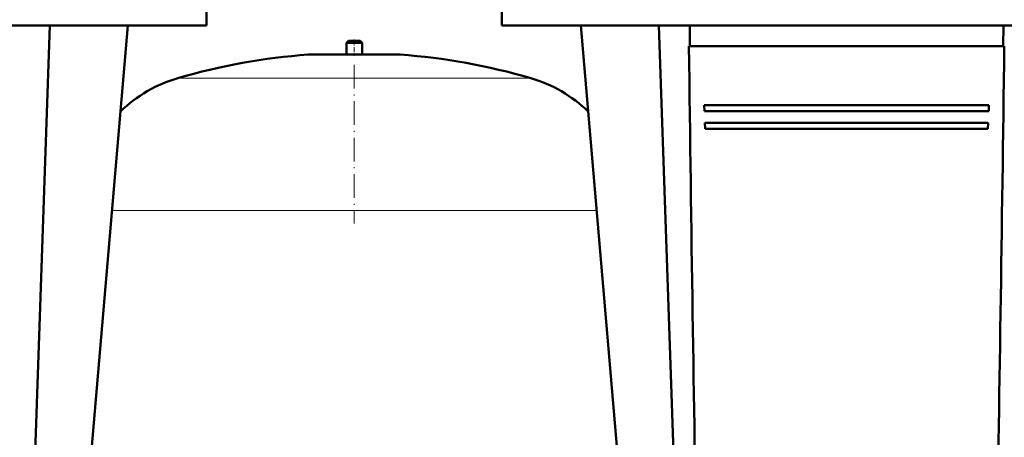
# Model space of a CAD drawing. Extents: x -2065 to 2446, y -2124 to 856.
# Tile 40 of 59: x -23 to 477, y 147 to 359. Entities that reach past the tile are written whole.
import ezdxf

# ---------------------------------------------------------------- set-up
doc = ezdxf.new("R2010")
doc.units = 0
doc.linetypes.add('DASHDOT', pattern=[18.5, 12, -3, 0.5, -3])

msp = doc.modelspace()

# ---------------------------------------------------------------- linework, layer by layer
at = {"color": 7, "lineweight": 50}
for p, q in [((71.57, 373.66), (71.57, 355.66)), ((221.57, 373.66), (221.57, 355.66)), ((-103.43, 355.66), (71.57, 355.66)), ((-18.17, 63.66), (-8.02, 355.66)), ((6.56, 63.66), (31.56, 355.66)), ((221.57, 355.66), (396.57, 355.66)), ((286.57, 63.66), (261.57, 355.66)), ((311.3, 63.66), (301.15, 355.66)), ((317.05, 345.16), (316.92, 355.66)), ((396.57, 355.66), (571.57, 355.66)), ((476.21, 355.66), (476.08, 345.16)), ((143.57, 347.91), (142.57, 346.91)), ((142.57, 346.91), (150.57, 346.91)), ((142.57, 346.91), (142.57, 340.91)), ((143.57, 347.91), (149.57, 347.91)), ((150.57, 346.91), (149.57, 347.91)), ((150.57, 340.91), (150.57, 346.91)), ((316.51, 345.16), (476.62, 345.16)), ((123.57, 340.91), (146.57, 340.91)), ((142.57, 340.91), (123.57, 340.91)), ((146.57, 340.91), (169.57, 340.91)), ((169.57, 340.91), (150.57, 340.91)), ((324.29, 315.16), (324.41, 312.16)), ((324.29, 315.16), (468.84, 315.16)), ((468.72, 312.16), (468.84, 315.16)), ((324.41, 312.16), (468.72, 312.16)), ((324.66, 306.16), (324.79, 303.16)), ((324.66, 306.16), (468.47, 306.16)), ((468.34, 303.16), (468.47, 306.16)), ((324.79, 303.16), (468.34, 303.16))]:
    msp.add_line(p, q, dxfattribs=at)
at = {"color": 7, "linetype": 'DASHDOT', "lineweight": 18, "ltscale": 0.210416}
msp.add_line((146.57, 348.61), (146.57, 340.2), dxfattribs=at)
at = {"color": 7, "lineweight": 18}
for p, q in [((146.57, 340.9), (123.2, 340.9)), ((169.93, 340.9), (146.57, 340.9)), ((146.57, 328.95), (56.97, 328.95)), ((236.17, 328.95), (146.57, 328.95)), ((146.57, 261.75), (23.52, 261.75)), ((269.61, 261.75), (146.57, 261.75))]:
    msp.add_line(p, q, dxfattribs=at)
at = {"color": 7, "linetype": 'DASHDOT', "lineweight": 18}
msp.add_line((146.57, 335.67), (146.57, 255.03), dxfattribs=at)
at = {"color": 7, "lineweight": 50}
for centre, radius, start, end in [((146.57, 21.75), 320, 94.1872, 106.2602), ((123.57, 335.91), 5, 90, 94.1872), ((169.57, 335.91), 5, 85.8128, 90), ((146.57, 21.75), 320, 73.7398, 85.8128), ((76.57, 261.75), 70, 106.2602, 134.1289), ((216.57, 261.75), 70, 45.8722, 73.7398)]:
    msp.add_arc(centre, radius, start, end, dxfattribs=at)
for centre, major_axis, start_param, end_param in [((637.62, 9379.52), (252.71, 10290.04), 2.642897, 2.699453), ((155.51, 9379.52), (-252.71, 10290.04), 3.583732, 3.640288)]:
    msp.add_ellipse(centre, major_axis=major_axis, ratio=0.020151, start_param=start_param, end_param=end_param, dxfattribs=at)

doc.saveas('drawing.dxf')
